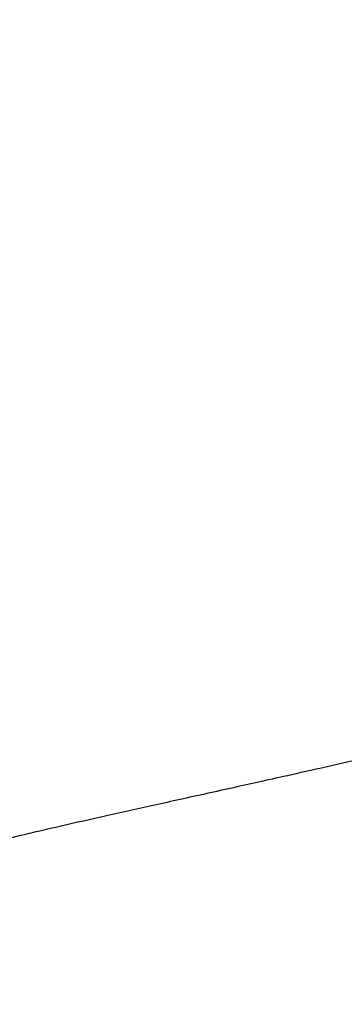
# Model space of a CAD drawing. Header units: millimetres. Extents: x 5690 to 5813, y -54 to 68.
# Tile 26 of 256: x 5720.37 to 5720.789, y -24.501 to -23.23. Entities that reach past the tile are written whole.
import ezdxf

# ---------------------------------------------------------------- set-up
doc = ezdxf.new("R2010")
doc.units = ezdxf.units.MM
doc.layers.add('Sula', color=18, linetype='Continuous', true_color=0x000000)

msp = doc.modelspace()

# ---------------------------------------------------------------- linework, layer by layer
at = {"layer": 'Sula'}
for points, weights, knots in [([(5712.5892, 7.1568, 150.6802), (5712.589, 1.9959, 150.6802), (5714.5852, -8.7995, 150.8131), (5721.3875, -19.0852, 151.2732), (5726.4279, -23.6675, 151.6252), (5727.2496, -24.3576, 151.6828)], [1.00000146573, 0.951185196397, 0.877961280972, 0.851262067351, 0.853983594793, 0.854844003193], [146.548357, 146.548357, 146.548357, 146.548357, 164.867108, 183.185676, 186.625053, 186.625053, 186.625053, 186.625053]), ([(5720.4098, 7.1568, 155.7007), (5720.4096, 2.5529, 155.7007), (5722.1721, -7.0767, 155.9342), (5729.0659, -17.6313, 156.8531), (5736.9915, -24.0474, 157.9198), (5745.7262, -28.5338, 159.1029), (5752.7034, -29.7791, 160.0564), (5757.2346, -29.7567, 160.6779), (5761.766, -29.734, 161.2993), (5768.7156, -28.4198, 162.2554), (5777.3711, -23.8806, 163.4454), (5785.2018, -17.4485, 164.52), (5791.9885, -6.9489, 165.4471), (5793.7206, 2.594, 165.6827), (5793.7206, 7.1566, 165.6827)], [1.00000135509, 0.951185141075, 0.877961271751, 0.847451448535, 0.859655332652, 0.896266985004, 0.951184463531, 1, 0.951184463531, 0.896266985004, 0.859655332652, 0.847451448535, 0.877961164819, 0.951184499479, 1.00000007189], [146.548371, 146.548371, 146.548371, 146.548371, 164.867108, 183.185676, 192.34496, 201.504244, 219.822811, 219.822811, 219.822811, 238.141379, 247.300663, 256.459946, 274.778514, 293.097091, 293.097091, 293.097091, 293.097091])]:
    msp.add_rational_spline(points, weights, degree=3, knots=knots, dxfattribs=at)
msp.add_open_spline([(5724.5017, -22.0051, 151.4437), (5724.2209, -22.3054, 151.2719), (5723.6854, -22.8749, 150.9765), (5722.9657, -23.453, 150.5931), (5721.9354, -23.9118, 149.9266), (5720.7551, -24.2104, 148.7723), (5720.2239, -24.3039, 147.8045), (5720.0569, -24.3671, 147.1227), (5720.0031, -24.4209, 146.5577), (5719.9647, -24.4593, 146.1432)], degree=5, knots=[0.000001, 0.000001, 0.000001, 0.000001, 0.000001, 0.000001, 2.5, 5, 6.25, 7.5, 9.999975, 9.999975, 9.999975, 9.999975, 9.999975, 9.999975], dxfattribs=at)

doc.saveas('drawing.dxf')
